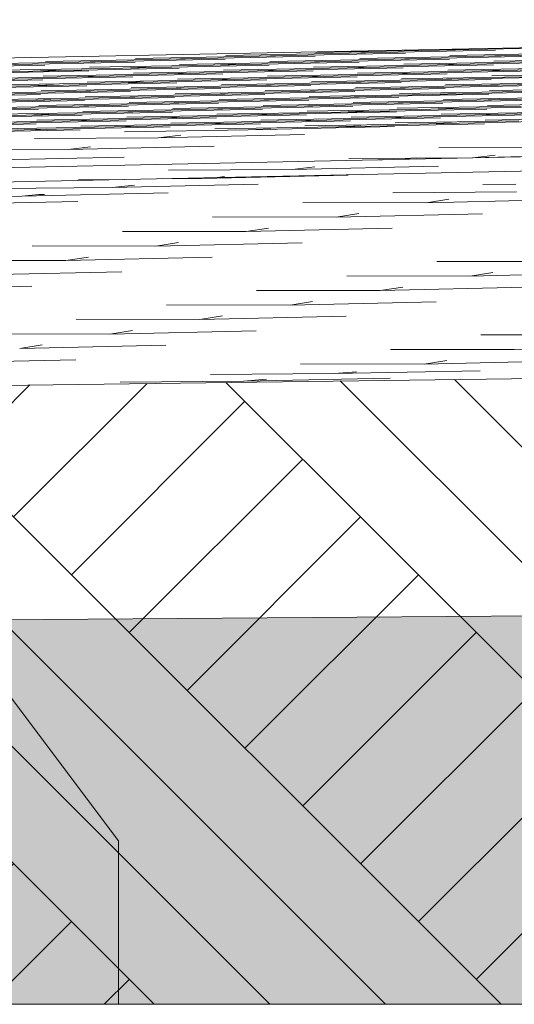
# Model space of a CAD drawing. Header units: millimetres. Extents: x -76432 to -27350, y -300 to 6935.
# Tile 71 of 75: x -28412 to -28139, y -300 to 242. Entities that reach past the tile are written whole.
import ezdxf

# ---------------------------------------------------------------- set-up
doc = ezdxf.new("R2010")
doc.units = ezdxf.units.MM
doc.header["$MEASUREMENT"] = 0
for name, color, linetype in [('Nouveau_Terrain _ Modifié.Terrain', 7, 'Continuous'), ('Nouveau_Terrain _ Original.Terrain', 7, 'Continuous'), ('VRD _ Bordure.VRD', 7, 'Continuous')]:
    doc.layers.add(name, color=color, linetype=linetype)

# ---------------------------------------------------------------- blocks, each defined once
blk = doc.blocks.new('Élément de coupe_9')
at = {"layer": 'Nouveau_Terrain _ Modifié.Terrain', "linetype": 'Continuous', "lineweight": 15, "true_color": 0x966928}
h = blk.add_hatch(dxfattribs=at)
h.set_pattern_fill('Terre_remanié', color=47, style=0, pattern_type=2)
h.set_pattern_definition([(315, (0, 0), (95.4594, 95.4594), []), (315, (31.82, 31.82), (190.9188, 190.9188), []), (315, (63.64, 63.64), (190.9188, 190.9188), []), (45, (95.46, 95.46), (-31.819805, 31.819805), [135, -135])])
h.paths.add_polyline_path([(-27349.9, 45.65), (-28098.93, 44.95), (-28477.28, 40), (-28477.28, -300), (-27349.9, -300)])
at = {"layer": 'Nouveau_Terrain _ Modifié.Terrain', "color": 7, "linetype": 'Continuous', "lineweight": 15, "flags": 128}
blk.add_lwpolyline([(-27349.9, 45.65), (-28098.93, 44.95), (-28477.28, 40)], dxfattribs=at)
blk = doc.blocks.new('Élément de coupe_31')
at = {"layer": 'Nouveau_Terrain _ Original.Terrain', "linetype": 'Continuous', "lineweight": 15, "true_color": 0xf48e54}
h = blk.add_hatch(dxfattribs=at)
h.set_pattern_fill('Terre', color=33, style=0, pattern_type=2)
h.set_pattern_definition([(45, (0, 0), (-137.8858, 137.8858), []), (45, (-45.96, 45.96), (-275.7716, 275.7716), []), (45, (-91.92, 91.92), (-275.7716, 275.7716), []), (135, (-137.886, 137.886), (45.96194, 45.96194), [195, -195])])
h.paths.add_polyline_path([(-45278.93, -182.88), (-48767.24, -201.74), (-53028.52, -224.87), (-58189.71, -253.03), (-64406.44, -287.14), (-66736.01, -300), (-27349.9, -300), (-27349.9, -80.38), (-30347.05, -102.7), (-30687.31, -105.32), (-30979.52, -107.48), (-31257.53, -109.37), (-31550.89, -111.18), (-31862.67, -112.95), (-32189.06, -114.67), (-32526.08, -116.34), (-40248.03, -155.83), (-42463.99, -167.72)])
at = {"layer": 'Nouveau_Terrain _ Original.Terrain', "color": 7, "linetype": 'Continuous', "lineweight": 15}
for p, q in [((-27349.9, 242.02), (-33618.28, 118.16)), ((-27349.9, 183.09), (-33618.28, 51.45)), ((-33618.28, 41.72), (-27349.9, 175.38))]:
    blk.add_line(p, q, dxfattribs=at)
at = {"layer": 'Nouveau_Terrain _ Original.Terrain', "color": 114, "linetype": 'Continuous', "lineweight": 15, "true_color": 0x00ad56}
for p, q in [((-28230.21, 223.54), (-28298.24, 222.3)), ((-28230.21, 223.54), (-28298.24, 222.3)), ((-28279.8, 221.9), (-28199.37, 223.55)), ((-28279.8, 221.9), (-28199.37, 223.55)), ((-28279.8, 221.9), (-28267.4, 222.31)), ((-28279.8, 221.9), (-28267.4, 222.31)), ((-28180.63, 225.18), (-28248.66, 223.94)), ((-28180.63, 225.18), (-28248.66, 223.94)), ((-28230.21, 223.54), (-28149.79, 225.19)), ((-28230.21, 223.54), (-28149.79, 225.19)), ((-28230.21, 223.54), (-28217.82, 223.95)), ((-28230.21, 223.54), (-28217.82, 223.95)), ((-28180.63, 225.18), (-28100.2, 226.83)), ((-28180.63, 225.18), (-28100.2, 226.83)), ((-28180.63, 225.18), (-28168.23, 225.59)), ((-28180.63, 225.18), (-28168.23, 225.59)), ((-28106.85, 223.59), (-28174.88, 222.35)), ((-28106.85, 223.59), (-28174.88, 222.35)), ((-28156.44, 221.95), (-28076.01, 223.61)), ((-28156.44, 221.95), (-28076.01, 223.61)), ((-28156.44, 221.95), (-28144.04, 222.36)), ((-28156.44, 221.95), (-28144.04, 222.36)), ((-28478.14, 215.35), (-28397.71, 217)), ((-28478.14, 215.35), (-28397.71, 217)), ((-28378.97, 218.63), (-28447, 217.39)), ((-28378.97, 218.63), (-28447, 217.39)), ((-28428.55, 216.99), (-28348.13, 218.64)), ((-28428.55, 216.99), (-28348.13, 218.64)), ((-28329.38, 220.26), (-28397.41, 219.02)), ((-28329.38, 220.26), (-28397.41, 219.02)), ((-28378.97, 218.63), (-28298.54, 220.28)), ((-28378.97, 218.63), (-28298.54, 220.28)), ((-28378.97, 218.63), (-28366.57, 219.04)), ((-28378.97, 218.63), (-28366.57, 219.04)), ((-28305.19, 217.04), (-28373.22, 215.8)), ((-28305.19, 217.04), (-28373.22, 215.8)), ((-28354.78, 215.4), (-28274.35, 217.05)), ((-28354.78, 215.4), (-28274.35, 217.05)), ((-28279.8, 221.9), (-28347.83, 220.66)), ((-28279.8, 221.9), (-28347.83, 220.66)), ((-28329.38, 220.26), (-28248.96, 221.92)), ((-28329.38, 220.26), (-28248.96, 221.92)), ((-28329.38, 220.26), (-28316.99, 220.67)), ((-28329.38, 220.26), (-28316.99, 220.67)), ((-28255.61, 218.68), (-28323.64, 217.44)), ((-28255.61, 218.68), (-28323.64, 217.44)), ((-28305.19, 217.04), (-28224.77, 218.69)), ((-28305.19, 217.04), (-28224.77, 218.69)), ((-28305.19, 217.04), (-28292.8, 217.45)), ((-28305.19, 217.04), (-28292.8, 217.45)), ((-28206.02, 220.32), (-28274.05, 219.08)), ((-28206.02, 220.32), (-28274.05, 219.08)), ((-28255.61, 218.68), (-28175.18, 220.33)), ((-28255.61, 218.68), (-28175.18, 220.33)), ((-28255.61, 218.68), (-28243.21, 219.09)), ((-28255.61, 218.68), (-28243.21, 219.09)), ((-28181.83, 217.09), (-28249.86, 215.85)), ((-28181.83, 217.09), (-28249.86, 215.85)), ((-28231.42, 215.46), (-28150.99, 217.11)), ((-28231.42, 215.46), (-28150.99, 217.11)), ((-28156.44, 221.95), (-28224.46, 220.71)), ((-28156.44, 221.95), (-28224.46, 220.71)), ((-28206.02, 220.32), (-28125.59, 221.97)), ((-28206.02, 220.32), (-28125.59, 221.97)), ((-28206.02, 220.32), (-28193.62, 220.73)), ((-28206.02, 220.32), (-28193.62, 220.73)), ((-28132.24, 218.73), (-28200.27, 217.49)), ((-28132.24, 218.73), (-28200.27, 217.49)), ((-28181.83, 217.09), (-28101.4, 218.74)), ((-28181.83, 217.09), (-28101.4, 218.74)), ((-28181.83, 217.09), (-28169.43, 217.5)), ((-28181.83, 217.09), (-28169.43, 217.5)), ((-28082.66, 220.37), (-28150.69, 219.13)), ((-28082.66, 220.37), (-28150.69, 219.13)), ((-28404.36, 213.77), (-28472.39, 212.52)), ((-28404.36, 213.77), (-28472.39, 212.52)), ((-28453.95, 212.13), (-28373.52, 213.78)), ((-28453.95, 212.13), (-28373.52, 213.78)), ((-28354.78, 215.4), (-28422.81, 214.16)), ((-28354.78, 215.4), (-28422.81, 214.16)), ((-28404.36, 213.77), (-28323.94, 215.42)), ((-28404.36, 213.77), (-28323.94, 215.42)), ((-28404.36, 213.77), (-28391.97, 214.17)), ((-28404.36, 213.77), (-28391.97, 214.17)), ((-28330.59, 212.18), (-28398.62, 210.94)), ((-28330.59, 212.18), (-28398.62, 210.94)), ((-28380.17, 210.54), (-28299.75, 212.19)), ((-28380.17, 210.54), (-28299.75, 212.19)), ((-28354.78, 215.4), (-28342.38, 215.81)), ((-28354.78, 215.4), (-28342.38, 215.81)), ((-28281, 213.82), (-28349.03, 212.58)), ((-28281, 213.82), (-28349.03, 212.58)), ((-28330.59, 212.18), (-28250.16, 213.83)), ((-28330.59, 212.18), (-28250.16, 213.83)), ((-28330.59, 212.18), (-28318.19, 212.59)), ((-28330.59, 212.18), (-28318.19, 212.59)), ((-28231.42, 215.46), (-28299.45, 214.21)), ((-28231.42, 215.46), (-28299.45, 214.21)), ((-28281, 213.82), (-28200.58, 215.47)), ((-28281, 213.82), (-28200.58, 215.47)), ((-28281, 213.82), (-28268.6, 214.23)), ((-28281, 213.82), (-28268.6, 214.23)), ((-28207.22, 212.23), (-28275.25, 210.99)), ((-28207.22, 212.23), (-28275.25, 210.99)), ((-28256.81, 210.59), (-28176.38, 212.24)), ((-28256.81, 210.59), (-28176.38, 212.24)), ((-28231.42, 215.46), (-28219.02, 215.86)), ((-28231.42, 215.46), (-28219.02, 215.86)), ((-28157.64, 213.87), (-28225.67, 212.63)), ((-28157.64, 213.87), (-28225.67, 212.63)), ((-28207.22, 212.23), (-28126.8, 213.88)), ((-28207.22, 212.23), (-28126.8, 213.88)), ((-28207.22, 212.23), (-28194.83, 212.64)), ((-28207.22, 212.23), (-28194.83, 212.64)), ((-28108.05, 215.51), (-28176.08, 214.27)), ((-28108.05, 215.51), (-28176.08, 214.27)), ((-28157.64, 213.87), (-28077.21, 215.52)), ((-28157.64, 213.87), (-28077.21, 215.52)), ((-28157.64, 213.87), (-28145.24, 214.28)), ((-28157.64, 213.87), (-28145.24, 214.28)), ((-28083.86, 212.28), (-28151.89, 211.04)), ((-28083.86, 212.28), (-28151.89, 211.04)), ((-28479.34, 207.27), (-28398.92, 208.92)), ((-28479.34, 207.27), (-28398.92, 208.92)), ((-28380.17, 210.54), (-28448.2, 209.3)), ((-28380.17, 210.54), (-28448.2, 209.3)), ((-28429.76, 208.9), (-28349.33, 210.55)), ((-28429.76, 208.9), (-28349.33, 210.55)), ((-28355.98, 207.32), (-28424.01, 206.08)), ((-28355.98, 207.32), (-28424.01, 206.08)), ((-28405.57, 205.68), (-28325.14, 207.33)), ((-28405.57, 205.68), (-28325.14, 207.33)), ((-28405.57, 205.68), (-28393.17, 206.09)), ((-28405.57, 205.68), (-28393.17, 206.09)), ((-28380.17, 210.54), (-28367.78, 210.95)), ((-28380.17, 210.54), (-28367.78, 210.95)), ((-28306.4, 208.96), (-28374.43, 207.71)), ((-28306.4, 208.96), (-28374.43, 207.71)), ((-28355.98, 207.32), (-28275.56, 208.97)), ((-28355.98, 207.32), (-28275.56, 208.97)), ((-28355.98, 207.32), (-28343.58, 207.73)), ((-28355.98, 207.32), (-28343.58, 207.73)), ((-28256.81, 210.59), (-28324.84, 209.35)), ((-28256.81, 210.59), (-28324.84, 209.35)), ((-28306.4, 208.96), (-28225.97, 210.61)), ((-28306.4, 208.96), (-28225.97, 210.61)), ((-28306.4, 208.96), (-28294, 209.36)), ((-28306.4, 208.96), (-28294, 209.36)), ((-28232.62, 207.37), (-28300.65, 206.13)), ((-28232.62, 207.37), (-28300.65, 206.13)), ((-28282.21, 205.73), (-28201.78, 207.38)), ((-28282.21, 205.73), (-28201.78, 207.38)), ((-28282.21, 205.73), (-28269.81, 206.14)), ((-28282.21, 205.73), (-28269.81, 206.14)), ((-28256.81, 210.59), (-28244.41, 211)), ((-28256.81, 210.59), (-28244.41, 211)), ((-28183.03, 209.01), (-28251.06, 207.77)), ((-28183.03, 209.01), (-28251.06, 207.77)), ((-28232.62, 207.37), (-28152.19, 209.02)), ((-28232.62, 207.37), (-28152.19, 209.02)), ((-28232.62, 207.37), (-28220.22, 207.78)), ((-28232.62, 207.37), (-28220.22, 207.78)), ((-28133.45, 210.65), (-28201.48, 209.4)), ((-28133.45, 210.65), (-28201.48, 209.4)), ((-28183.03, 209.01), (-28102.61, 210.66)), ((-28183.03, 209.01), (-28102.61, 210.66)), ((-28183.03, 209.01), (-28170.64, 209.42)), ((-28183.03, 209.01), (-28170.64, 209.42)), ((-28109.26, 207.42), (-28177.29, 206.18)), ((-28109.26, 207.42), (-28177.29, 206.18)), ((-28158.84, 205.78), (-28078.42, 207.43)), ((-28158.84, 205.78), (-28078.42, 207.43)), ((-28158.84, 205.78), (-28146.45, 206.19)), ((-28158.84, 205.78), (-28146.45, 206.19)), ((-28480.55, 199.18), (-28400.12, 200.83)), ((-28480.55, 199.18), (-28400.12, 200.83)), ((-28405.57, 205.68), (-28473.6, 204.44)), ((-28405.57, 205.68), (-28473.6, 204.44)), ((-28455.15, 204.04), (-28374.73, 205.69)), ((-28455.15, 204.04), (-28374.73, 205.69)), ((-28381.38, 202.46), (-28449.41, 201.21)), ((-28381.38, 202.46), (-28449.41, 201.21)), ((-28430.96, 200.82), (-28350.54, 202.47)), ((-28430.96, 200.82), (-28350.54, 202.47)), ((-28331.79, 204.09), (-28399.82, 202.85)), ((-28331.79, 204.09), (-28399.82, 202.85)), ((-28381.38, 202.46), (-28300.95, 204.11)), ((-28381.38, 202.46), (-28300.95, 204.11)), ((-28381.38, 202.46), (-28368.98, 202.87)), ((-28381.38, 202.46), (-28368.98, 202.87)), ((-28307.6, 200.87), (-28375.63, 199.63)), ((-28307.6, 200.87), (-28375.63, 199.63)), ((-28357.19, 199.23), (-28276.76, 200.88)), ((-28357.19, 199.23), (-28276.76, 200.88)), ((-28282.21, 205.73), (-28350.23, 204.49)), ((-28282.21, 205.73), (-28350.23, 204.49)), ((-28331.79, 204.09), (-28251.36, 205.74)), ((-28331.79, 204.09), (-28251.36, 205.74)), ((-28331.79, 204.09), (-28319.39, 204.5)), ((-28331.79, 204.09), (-28319.39, 204.5)), ((-28258.01, 202.51), (-28326.04, 201.27)), ((-28258.01, 202.51), (-28326.04, 201.27)), ((-28307.6, 200.87), (-28227.17, 202.52)), ((-28307.6, 200.87), (-28227.17, 202.52)), ((-28307.6, 200.87), (-28295.2, 201.28)), ((-28307.6, 200.87), (-28295.2, 201.28)), ((-28208.43, 204.15), (-28276.46, 202.9)), ((-28208.43, 204.15), (-28276.46, 202.9)), ((-28258.01, 202.51), (-28177.59, 204.16)), ((-28258.01, 202.51), (-28177.59, 204.16)), ((-28258.01, 202.51), (-28245.62, 202.92)), ((-28258.01, 202.51), (-28245.62, 202.92)), ((-28184.24, 200.92), (-28252.27, 199.68)), ((-28184.24, 200.92), (-28252.27, 199.68)), ((-28233.82, 199.28), (-28153.4, 200.93)), ((-28233.82, 199.28), (-28153.4, 200.93)), ((-28158.84, 205.78), (-28226.87, 204.54)), ((-28158.84, 205.78), (-28226.87, 204.54)), ((-28208.43, 204.15), (-28128, 205.8)), ((-28208.43, 204.15), (-28128, 205.8)), ((-28208.43, 204.15), (-28196.03, 204.55)), ((-28208.43, 204.15), (-28196.03, 204.55)), ((-28134.65, 202.56), (-28202.68, 201.32)), ((-28134.65, 202.56), (-28202.68, 201.32)), ((-28184.24, 200.92), (-28103.81, 202.57)), ((-28184.24, 200.92), (-28103.81, 202.57)), ((-28184.24, 200.92), (-28171.84, 201.33)), ((-28184.24, 200.92), (-28171.84, 201.33)), ((-28085.07, 204.2), (-28153.1, 202.96)), ((-28085.07, 204.2), (-28153.1, 202.96)), ((-28406.77, 197.59), (-28474.8, 196.35)), ((-28406.77, 197.59), (-28474.8, 196.35)), ((-28456.36, 195.96), (-28375.93, 197.61)), ((-28456.36, 195.96), (-28375.93, 197.61)), ((-28357.19, 199.23), (-28425.22, 197.99)), ((-28357.19, 199.23), (-28425.22, 197.99)), ((-28406.77, 197.59), (-28326.35, 199.24)), ((-28406.77, 197.59), (-28326.35, 199.24)), ((-28406.77, 197.59), (-28394.37, 198)), ((-28406.77, 197.59), (-28394.37, 198)), ((-28332.99, 196.01), (-28401.02, 194.77)), ((-28332.99, 196.01), (-28401.02, 194.77)), ((-28382.58, 194.37), (-28302.15, 196.02)), ((-28382.58, 194.37), (-28302.15, 196.02)), ((-28357.19, 199.23), (-28344.79, 199.64)), ((-28357.19, 199.23), (-28344.79, 199.64)), ((-28283.41, 197.65), (-28351.44, 196.4)), ((-28283.41, 197.65), (-28351.44, 196.4)), ((-28332.99, 196.01), (-28252.57, 197.66)), ((-28332.99, 196.01), (-28252.57, 197.66)), ((-28332.99, 196.01), (-28320.6, 196.42)), ((-28332.99, 196.01), (-28320.6, 196.42)), ((-28233.82, 199.28), (-28301.85, 198.04)), ((-28233.82, 199.28), (-28301.85, 198.04)), ((-28283.41, 197.65), (-28202.98, 199.3)), ((-28283.41, 197.65), (-28202.98, 199.3)), ((-28283.41, 197.65), (-28271.01, 198.06)), ((-28283.41, 197.65), (-28271.01, 198.06)), ((-28209.63, 196.06), (-28277.66, 194.82)), ((-28209.63, 196.06), (-28277.66, 194.82)), ((-28259.22, 194.42), (-28178.79, 196.07)), ((-28259.22, 194.42), (-28178.79, 196.07)), ((-28233.82, 199.28), (-28221.43, 199.69)), ((-28233.82, 199.28), (-28221.43, 199.69)), ((-28160.05, 197.7), (-28228.08, 196.46)), ((-28160.05, 197.7), (-28228.08, 196.46)), ((-28209.63, 196.06), (-28129.21, 197.71)), ((-28209.63, 196.06), (-28129.21, 197.71)), ((-28209.63, 196.06), (-28197.24, 196.47)), ((-28209.63, 196.06), (-28197.24, 196.47)), ((-28110.46, 199.34), (-28178.49, 198.09)), ((-28110.46, 199.34), (-28178.49, 198.09)), ((-28160.05, 197.7), (-28079.62, 199.35)), ((-28160.05, 197.7), (-28079.62, 199.35)), ((-28160.05, 197.7), (-28147.65, 198.11)), ((-28160.05, 197.7), (-28147.65, 198.11)), ((-28086.27, 196.11), (-28154.3, 194.87)), ((-28086.27, 196.11), (-28154.3, 194.87)), ((-28481.75, 191.09), (-28401.33, 192.75)), ((-28481.75, 191.09), (-28401.33, 192.75)), ((-28382.58, 194.37), (-28450.61, 193.13)), ((-28382.58, 194.37), (-28450.61, 193.13)), ((-28432.17, 192.73), (-28351.74, 194.38)), ((-28432.17, 192.73), (-28351.74, 194.38)), ((-28358.39, 191.15), (-28426.42, 189.9)), ((-28358.39, 191.15), (-28426.42, 189.9)), ((-28407.98, 189.51), (-28327.55, 191.16)), ((-28407.98, 189.51), (-28327.55, 191.16)), ((-28407.98, 189.51), (-28395.58, 189.92)), ((-28407.98, 189.51), (-28395.58, 189.92)), ((-28382.58, 194.37), (-28370.18, 194.78)), ((-28382.58, 194.37), (-28370.18, 194.78)), ((-28308.8, 192.78), (-28376.83, 191.54)), ((-28308.8, 192.78), (-28376.83, 191.54)), ((-28358.39, 191.15), (-28277.96, 192.8)), ((-28358.39, 191.15), (-28277.96, 192.8)), ((-28358.39, 191.15), (-28345.99, 191.56)), ((-28358.39, 191.15), (-28345.99, 191.56)), ((-28259.22, 194.42), (-28327.25, 193.18)), ((-28259.22, 194.42), (-28327.25, 193.18)), ((-28308.8, 192.78), (-28228.38, 194.43)), ((-28308.8, 192.78), (-28228.38, 194.43)), ((-28308.8, 192.78), (-28296.41, 193.19)), ((-28308.8, 192.78), (-28296.41, 193.19)), ((-28235.03, 191.2), (-28303.06, 189.96)), ((-28235.03, 191.2), (-28303.06, 189.96)), ((-28284.61, 189.56), (-28204.19, 191.21)), ((-28284.61, 189.56), (-28204.19, 191.21)), ((-28284.61, 189.56), (-28272.22, 189.97)), ((-28284.61, 189.56), (-28272.22, 189.97)), ((-28259.22, 194.42), (-28246.82, 194.83)), ((-28259.22, 194.42), (-28246.82, 194.83)), ((-28185.44, 192.84), (-28253.47, 191.59)), ((-28185.44, 192.84), (-28253.47, 191.59)), ((-28235.03, 191.2), (-28154.6, 192.85)), ((-28235.03, 191.2), (-28154.6, 192.85)), ((-28235.03, 191.2), (-28222.63, 191.61)), ((-28235.03, 191.2), (-28222.63, 191.61)), ((-28135.86, 194.47), (-28203.89, 193.23)), ((-28135.86, 194.47), (-28203.89, 193.23)), ((-28185.44, 192.84), (-28105.02, 194.49)), ((-28185.44, 192.84), (-28105.02, 194.49)), ((-28185.44, 192.84), (-28173.05, 193.25)), ((-28185.44, 192.84), (-28173.05, 193.25)), ((-28111.67, 191.25), (-28179.7, 190.01)), ((-28111.67, 191.25), (-28179.7, 190.01)), ((-28161.25, 189.61), (-28080.83, 191.26)), ((-28161.25, 189.61), (-28080.83, 191.26)), ((-28161.25, 189.61), (-28148.86, 190.02)), ((-28161.25, 189.61), (-28148.86, 190.02)), ((-28482.96, 183.01), (-28402.53, 184.66)), ((-28482.96, 183.01), (-28402.53, 184.66)), ((-28407.98, 189.51), (-28476, 188.27)), ((-28407.98, 189.51), (-28476, 188.27)), ((-28457.56, 187.87), (-28377.13, 189.52)), ((-28457.56, 187.87), (-28377.13, 189.52)), ((-28383.78, 186.28), (-28451.81, 185.04)), ((-28383.78, 186.28), (-28451.81, 185.04)), ((-28433.37, 184.65), (-28352.94, 186.3)), ((-28433.37, 184.65), (-28352.94, 186.3)), ((-28334.2, 187.92), (-28402.23, 186.68)), ((-28334.2, 187.92), (-28402.23, 186.68)), ((-28383.78, 186.28), (-28303.36, 187.94)), ((-28383.78, 186.28), (-28303.36, 187.94)), ((-28383.78, 186.28), (-28371.39, 186.69)), ((-28383.78, 186.28), (-28371.39, 186.69)), ((-28310.01, 184.7), (-28378.04, 183.46)), ((-28310.01, 184.7), (-28378.04, 183.46)), ((-28359.59, 183.06), (-28279.17, 184.71)), ((-28359.59, 183.06), (-28279.17, 184.71)), ((-28284.61, 189.56), (-28352.64, 188.32)), ((-28284.61, 189.56), (-28352.64, 188.32)), ((-28334.2, 187.92), (-28253.77, 189.57)), ((-28334.2, 187.92), (-28253.77, 189.57)), ((-28334.2, 187.92), (-28321.8, 188.33)), ((-28334.2, 187.92), (-28321.8, 188.33)), ((-28260.42, 186.34), (-28328.45, 185.09)), ((-28260.42, 186.34), (-28328.45, 185.09)), ((-28310.01, 184.7), (-28229.58, 186.35)), ((-28310.01, 184.7), (-28229.58, 186.35)), ((-28310.01, 184.7), (-28297.61, 185.11)), ((-28310.01, 184.7), (-28297.61, 185.11)), ((-28210.84, 187.97), (-28278.87, 186.73)), ((-28210.84, 187.97), (-28278.87, 186.73)), ((-28260.42, 186.34), (-28180, 187.99)), ((-28260.42, 186.34), (-28180, 187.99)), ((-28260.42, 186.34), (-28248.03, 186.75)), ((-28260.42, 186.34), (-28248.03, 186.75)), ((-28186.65, 184.75), (-28254.68, 183.51)), ((-28186.65, 184.75), (-28254.68, 183.51)), ((-28236.23, 183.11), (-28155.81, 184.76)), ((-28236.23, 183.11), (-28155.81, 184.76)), ((-28161.25, 189.61), (-28229.28, 188.37)), ((-28161.25, 189.61), (-28229.28, 188.37)), ((-28210.84, 187.97), (-28130.41, 189.63)), ((-28210.84, 187.97), (-28130.41, 189.63)), ((-28210.84, 187.97), (-28198.44, 188.38)), ((-28210.84, 187.97), (-28198.44, 188.38)), ((-28137.06, 186.39), (-28205.09, 185.15)), ((-28137.06, 186.39), (-28205.09, 185.15)), ((-28186.65, 184.75), (-28106.22, 186.4)), ((-28186.65, 184.75), (-28106.22, 186.4)), ((-28186.65, 184.75), (-28174.25, 185.16)), ((-28186.65, 184.75), (-28174.25, 185.16)), ((-28087.48, 188.03), (-28155.51, 186.78)), ((-28087.48, 188.03), (-28155.51, 186.78)), ((-28409.18, 181.42), (-28477.21, 180.18)), ((-28409.18, 181.42), (-28477.21, 180.18)), ((-28458.76, 179.78), (-28378.34, 181.44)), ((-28458.76, 179.78), (-28378.34, 181.44)), ((-28359.59, 183.06), (-28427.62, 181.82)), ((-28359.59, 183.06), (-28427.62, 181.82)), ((-28409.18, 181.42), (-28328.75, 183.07)), ((-28409.18, 181.42), (-28328.75, 183.07)), ((-28409.18, 181.42), (-28396.78, 181.83)), ((-28409.18, 181.42), (-28396.78, 181.83)), ((-28359.59, 183.06), (-28347.2, 183.47)), ((-28359.59, 183.06), (-28347.2, 183.47)), ((-28285.82, 181.47), (-28353.85, 180.23)), ((-28285.82, 181.47), (-28353.85, 180.23)), ((-28236.23, 183.11), (-28304.26, 181.87)), ((-28236.23, 183.11), (-28304.26, 181.87)), ((-28285.82, 181.47), (-28205.39, 183.13)), ((-28285.82, 181.47), (-28205.39, 183.13)), ((-28285.82, 181.47), (-28273.42, 181.88)), ((-28285.82, 181.47), (-28273.42, 181.88)), ((-28236.23, 183.11), (-28223.84, 183.52)), ((-28236.23, 183.11), (-28223.84, 183.52)), ((-28335.4, 176.9), (-28403.43, 176.67)), ((-28335.4, 176.9), (-28403.43, 176.67)), ((-28335.4, 176.9), (-28254.98, 178.73)), ((-28335.4, 176.9), (-28254.98, 178.73)), ((-28335.4, 176.9), (-28323.01, 178.5)), ((-28335.4, 176.9), (-28323.01, 178.5)), ((-28384.99, 170.47), (-28453.02, 170.24)), ((-28384.99, 170.47), (-28453.02, 170.24)), ((-28384.99, 170.47), (-28304.56, 172.31)), ((-28384.99, 170.47), (-28304.56, 172.31)), ((-28384.99, 170.47), (-28372.59, 172.08)), ((-28384.99, 170.47), (-28372.59, 172.08)), ((-28112.87, 171.82), (-28180.9, 171.45)), ((-28112.87, 171.82), (-28180.9, 171.45)), ((-28434.57, 164.57), (-28354.15, 166.38)), ((-28434.57, 164.57), (-28354.15, 166.38)), ((-28162.46, 166.05), (-28230.49, 165.68)), ((-28162.46, 166.05), (-28230.49, 165.68)), ((-28212.04, 164.96), (-28214.19, 164.94)), ((-28212.04, 164.96), (-28214.19, 164.94)), ((-28212.04, 164.96), (-28193.25, 165.38)), ((-28212.04, 164.96), (-28193.25, 165.38)), ((-28212.04, 164.96), (-28211.7, 164.99)), ((-28212.04, 164.96), (-28211.7, 164.99)), ((-28162.46, 166.05), (-28082.03, 167.86)), ((-28162.46, 166.05), (-28082.03, 167.86)), ((-28162.46, 166.05), (-28150.06, 167.49)), ((-28162.46, 166.05), (-28150.06, 167.49)), ((-28261.63, 159.61), (-28329.66, 159.13)), ((-28261.63, 159.61), (-28329.66, 159.13)), ((-28261.63, 159.61), (-28181.2, 161.43)), ((-28261.63, 159.61), (-28181.2, 161.43)), ((-28261.63, 159.61), (-28249.23, 160.95)), ((-28261.63, 159.61), (-28249.23, 160.95)), ((-28353.95, 153.97), (-28379.24, 153.79)), ((-28353.95, 153.97), (-28379.24, 153.79)), ((-28311.21, 154.59), (-28333.13, 154.41)), ((-28311.21, 154.59), (-28333.13, 154.41)), ((-28311.21, 154.59), (-28230.79, 156.4)), ((-28311.21, 154.59), (-28230.79, 156.4)), ((-28311.21, 154.59), (-28307.6, 154.96)), ((-28311.21, 154.59), (-28307.6, 154.96)), ((-28304.17, 155.03), (-28298.82, 155.61)), ((-28304.17, 155.03), (-28298.82, 155.61)), ((-28360.8, 149.61), (-28428.83, 149.04)), ((-28360.8, 149.61), (-28428.83, 149.04)), ((-28410.38, 144.86), (-28329.96, 146.67)), ((-28410.38, 144.86), (-28329.96, 146.67)), ((-28360.8, 149.61), (-28280.37, 151.42)), ((-28360.8, 149.61), (-28280.37, 151.42)), ((-28360.8, 149.61), (-28348.4, 150.85)), ((-28360.8, 149.61), (-28348.4, 150.85)), ((-28138.27, 147.34), (-28206.3, 146.72)), ((-28138.27, 147.34), (-28206.3, 146.72)), ((-28138.61, 151.45), (-28156.71, 151.3)), ((-28138.61, 151.45), (-28156.71, 151.3)), ((-28410.38, 144.86), (-28465.55, 144.36)), ((-28410.38, 144.86), (-28465.55, 144.36)), ((-28459.97, 140.11), (-28379.54, 141.92)), ((-28459.97, 140.11), (-28379.54, 141.92)), ((-28410.38, 144.86), (-28401.08, 145.75)), ((-28410.38, 144.86), (-28401.08, 145.75)), ((-28401.06, 145.75), (-28398.32, 145.83)), ((-28401.06, 145.75), (-28398.32, 145.83)), ((-28398.32, 145.83), (-28397.99, 145.87)), ((-28398.32, 145.83), (-28397.99, 145.87)), ((-28187.85, 141.27), (-28255.88, 141.42)), ((-28187.85, 141.27), (-28255.88, 141.42)), ((-28187.85, 141.27), (-28175.45, 143.27)), ((-28187.85, 141.27), (-28175.45, 143.27)), ((-28187.85, 141.27), (-28107.43, 143.12)), ((-28187.85, 141.27), (-28107.43, 143.12)), ((-28237.44, 133.3), (-28305.47, 133.45)), ((-28237.44, 133.3), (-28305.47, 133.45)), ((-28237.44, 133.3), (-28225.04, 135.29)), ((-28237.44, 133.3), (-28225.04, 135.29)), ((-28237.44, 133.3), (-28157.01, 135.15)), ((-28237.44, 133.3), (-28157.01, 135.15)), ((-28287.02, 125.33), (-28355.05, 125.47)), ((-28287.02, 125.33), (-28355.05, 125.47)), ((-28287.02, 125.33), (-28274.63, 127.32)), ((-28287.02, 125.33), (-28274.63, 127.32)), ((-28287.02, 125.33), (-28206.6, 127.18)), ((-28287.02, 125.33), (-28206.6, 127.18)), ((-28336.61, 117.36), (-28324.21, 119.35)), ((-28336.61, 117.36), (-28324.21, 119.35)), ((-28336.61, 117.36), (-28404.64, 117.5)), ((-28336.61, 117.36), (-28404.64, 117.5)), ((-28336.61, 117.36), (-28256.18, 119.21)), ((-28336.61, 117.36), (-28256.18, 119.21)), ((-28386.19, 109.39), (-28454.22, 109.53)), ((-28386.19, 109.39), (-28454.22, 109.53)), ((-28386.19, 109.39), (-28373.8, 111.38)), ((-28386.19, 109.39), (-28373.8, 111.38)), ((-28386.19, 109.39), (-28305.77, 111.23)), ((-28386.19, 109.39), (-28305.77, 111.23)), ((-28114.07, 108.81), (-28182.1, 108.95)), ((-28114.07, 108.81), (-28182.1, 108.95)), ((-28435.78, 101.42), (-28355.35, 103.26)), ((-28435.78, 101.42), (-28355.35, 103.26)), ((-28163.66, 100.84), (-28231.69, 100.98)), ((-28163.66, 100.84), (-28231.69, 100.98)), ((-28163.66, 100.84), (-28151.26, 102.83)), ((-28163.66, 100.84), (-28151.26, 102.83)), ((-28163.66, 100.84), (-28083.23, 102.68)), ((-28163.66, 100.84), (-28083.23, 102.68)), ((-28485.36, 93.44), (-28404.94, 95.29)), ((-28485.36, 93.44), (-28404.94, 95.29)), ((-28213.25, 92.86), (-28281.28, 93.01)), ((-28213.25, 92.86), (-28281.28, 93.01)), ((-28213.25, 92.86), (-28200.85, 94.86)), ((-28213.25, 92.86), (-28200.85, 94.86)), ((-28213.25, 92.86), (-28132.82, 94.71)), ((-28213.25, 92.86), (-28132.82, 94.71)), ((-28262.83, 84.89), (-28250.44, 86.89)), ((-28262.83, 84.89), (-28250.44, 86.89)), ((-28262.83, 84.89), (-28182.41, 86.74)), ((-28262.83, 84.89), (-28182.41, 86.74)), ((-28262.83, 84.89), (-28330.86, 85.04)), ((-28262.83, 84.89), (-28330.86, 85.04)), ((-28312.42, 76.92), (-28380.45, 77.07)), ((-28312.42, 76.92), (-28380.45, 77.07)), ((-28312.42, 76.92), (-28300.02, 78.91)), ((-28312.42, 76.92), (-28300.02, 78.91)), ((-28312.42, 76.92), (-28231.99, 78.77)), ((-28312.42, 76.92), (-28231.99, 78.77)), ((-28362, 68.95), (-28349.61, 70.94)), ((-28362, 68.95), (-28349.61, 70.94)), ((-28362, 68.95), (-28281.58, 70.8)), ((-28362, 68.95), (-28281.58, 70.8)), ((-28362, 68.95), (-28430.03, 69.09)), ((-28362, 68.95), (-28430.03, 69.09)), ((-28089.88, 68.37), (-28157.91, 68.52)), ((-28089.88, 68.37), (-28157.91, 68.52)), ((-28411.59, 60.98), (-28399.19, 62.97)), ((-28411.59, 60.98), (-28399.19, 62.97)), ((-28411.59, 60.98), (-28331.16, 62.83)), ((-28411.59, 60.98), (-28331.16, 62.83)), ((-28139.47, 60.4), (-28207.5, 60.54)), ((-28139.47, 60.4), (-28207.5, 60.54)), ((-28139.47, 60.4), (-28059.04, 62.25)), ((-28139.47, 60.4), (-28059.04, 62.25)), ((-28461.17, 53.01), (-28380.75, 54.85)), ((-28461.17, 53.01), (-28380.75, 54.85)), ((-28189.06, 52.43), (-28176.66, 54.42)), ((-28189.06, 52.43), (-28176.66, 54.42)), ((-28189.06, 52.43), (-28108.63, 54.28)), ((-28189.06, 52.43), (-28108.63, 54.28)), ((-28189.06, 52.43), (-28257.08, 52.57)), ((-28189.06, 52.43), (-28257.08, 52.57)), ((-28238.64, 47.2), (-28158.21, 48.8)), ((-28238.64, 47.2), (-28158.21, 48.8)), ((-28238.64, 47.2), (-28306.67, 46.62)), ((-28238.64, 47.2), (-28306.67, 46.62)), ((-28288.23, 43.07), (-28207.8, 44.67)), ((-28288.23, 43.07), (-28207.8, 44.67)), ((-28288.23, 43.07), (-28275.83, 44.1)), ((-28288.23, 43.07), (-28275.83, 44.1)), ((-28238.64, 47.2), (-28226.24, 48.22)), ((-28238.64, 47.2), (-28226.24, 48.22)), ((-28288.23, 43.07), (-28356.26, 42.5)), ((-28288.23, 43.07), (-28356.26, 42.5))]:
    blk.add_line(p, q, dxfattribs=at)
at = {"layer": 'Nouveau_Terrain _ Original.Terrain', "color": 7, "linetype": 'Continuous', "lineweight": 15, "flags": 128}
for points in [[(-27349.9, -80.38), (-30347.05, -102.7), (-30687.31, -105.32), (-30979.52, -107.48), (-31257.53, -109.37), (-31550.89, -111.18), (-31862.67, -112.95), (-32189.06, -114.67), (-32526.08, -116.34), (-40248.03, -155.83), (-42463.99, -167.72), (-45278.93, -182.88), (-48767.24, -201.74), (-53028.52, -224.87), (-58189.71, -253.03), (-64406.44, -287.14), (-66736.01, -300)], [(-27349.9, -300), (-28357.28, -300), (-28477.28, -300), (-28627.28, -300), (-28747.28, -300), (-29313.09, -300), (-64105.84, -300)]]:
    blk.add_lwpolyline(points, dxfattribs=at)
blk = doc.blocks.new('Élément de coupe_32')
at = {"layer": 'VRD _ Bordure.VRD', "linetype": 'Continuous', "lineweight": 15, "true_color": 0xbf8080}
blk.add_hatch(color=23, dxfattribs=at).paths.add_polyline_path([(-28627.28, -210), (-28627.28, -150), (-28747.28, -210), (-28747.28, -300), (-28357.28, -300), (-28357.28, -210), (-28477.28, -50), (-28477.28, -210)])
at = {"layer": 'VRD _ Bordure.VRD', "color": 7, "linetype": 'Continuous', "lineweight": 15}
for p, q in [((-28590.28, 33.4), (-28596.98, 27.8)), ((-28477.28, -50), (-28357.28, -210)), ((-28627.28, -150), (-28747.28, -210)), ((-28747.28, -210), (-28747.28, -300)), ((-28477.28, -210), (-28627.28, -210)), ((-28357.28, -210), (-28357.28, -300))]:
    blk.add_line(p, q, dxfattribs=at)
at = {"layer": 'VRD _ Bordure.VRD', "color": 7, "linetype": 'Continuous', "lineweight": 15, "flags": 128}
for points in [[(-28477.28, 40), (-28581.88, 35.6), (-28590.28, 33.4)], [(-28596.98, 27.8), (-28600.58, 20), (-28627.28, -100)], [(-28627.28, -100), (-28627.28, -150), (-28627.28, -170.01), (-28627.28, -210)]]:
    blk.add_lwpolyline(points, dxfattribs=at)

msp = doc.modelspace()

# ---------------------------------------------------------------- block references
at = {"layer": 'Nouveau_Terrain _ Modifié.Terrain', "lineweight": 0}
msp.add_blockref('Élément de coupe_9', (0, 0), dxfattribs=at)
at = {"layer": 'Nouveau_Terrain _ Original.Terrain', "lineweight": 0}
msp.add_blockref('Élément de coupe_31', (0, 0), dxfattribs=at)
at = {"layer": 'VRD _ Bordure.VRD', "lineweight": 0}
msp.add_blockref('Élément de coupe_32', (0, 0), dxfattribs=at)

doc.saveas('drawing.dxf')
